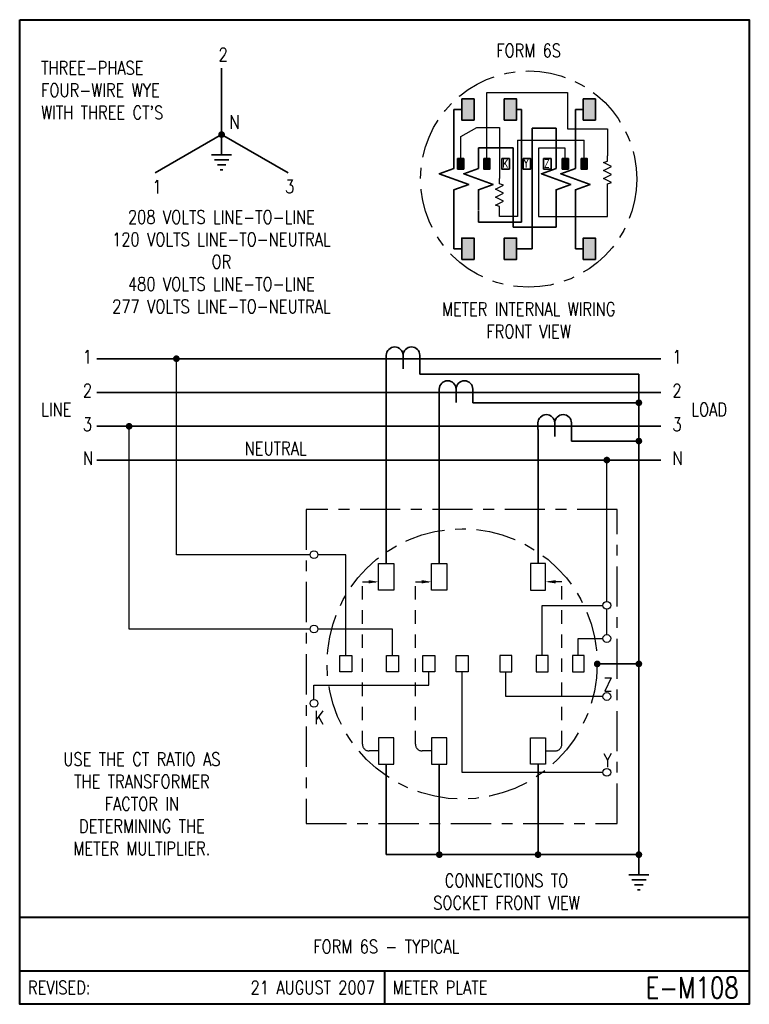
# Model space of a CAD drawing. Header units: inches. Extents: x 0 to 6.81, y 0 to 9.19.
import ezdxf
from ezdxf.enums import TextEntityAlignment as Align

# ---------------------------------------------------------------- set-up
doc = ezdxf.new("R2010")
doc.units = ezdxf.units.IN
doc.header["$LTSCALE"] = 0.5
doc.header["$MEASUREMENT"] = 0
doc.linetypes.add('CENTER2', pattern=[1.125, 0.75, -0.125, 0.125, -0.125])
doc.linetypes.add('HIDDEN', pattern=[0.375, 0.25, -0.125])
for name, color, linetype, lineweight in [('E-DETL-1LINE', 4, 'Continuous', 35), ('E-DETL-TEXT', 3, 'Continuous', 35), ('E-DETL-TTLB', 2, 'Continuous', 40), ('E-DETL-TTLB-TEXT', 5, 'Continuous', 50)]:
    doc.layers.add(name, color=color, linetype=linetype, lineweight=lineweight)
doc.layers.add('E-DETL-FINE', color=8, linetype='Continuous')
doc.styles.add('ROMANS', font='romans.shx', dxfattribs={"height": 0.046875})
doc.styles.get("Standard").update_dxf_attribs({"font": 'romans.shx', "width": 0.8})

# ---------------------------------------------------------------- blocks, each defined once
blk = doc.blocks.new('PE001c')
for p, q in [((0, 0.21875), (0, -0.21875)), ((-0.03125, 0.15625), (0.03125, 0.15625)), ((-0.03125, 0), (0.09375, 0)), ((-0.03125, -0.15625), (0.03125, -0.15625))]:
    blk.add_line(p, q)
blk.add_lwpolyline([(-0.03125, 0.15625, 1), (-0.03125, 0, 1), (-0.03125, -0.15625)], format="xyb")
blk = doc.blocks.new('E-004')
at = {"const_width": 0.03125}
blk.add_lwpolyline([(-0.015625, 0, 1), (0.015625, 0, 1)], format="xyb", close=True, dxfattribs=at)
blk = doc.blocks.new('PE008')
for p, q in [((0.1875, -0.0938), (0.1875, 0.0938)), ((0.1875, 0), (0, 0)), ((0.2344, -0.0667), (0.2344, 0.0667)), ((0.2812, -0.0396), (0.2812, 0.0396)), ((0.3281, -0.0126), (0.3281, 0.0126))]:
    blk.add_line(p, q)

msp = doc.modelspace()

# ---------------------------------------------------------------- hatches: boundary and pattern name
at = {"layer": 'E-DETL-1LINE'}
for points in [[(4.2405, 8.4488), (4.1262, 8.4488), (4.1262, 8.2508), (4.2405, 8.2508)], [(4.6368, 8.4488), (4.5225, 8.4488), (4.5225, 8.2508), (4.6368, 8.2508)], [(5.2595, 8.2508), (5.3738, 8.2508), (5.3738, 8.4488), (5.2595, 8.4488)], [(4.1447, 7.8922), (4.0876, 7.8922), (4.0876, 7.7932), (4.1447, 7.7932)], [(4.3889, 7.8922), (4.3318, 7.8922), (4.3318, 7.7932), (4.3889, 7.7932)], [(5.1206, 7.8922), (5.0635, 7.8922), (5.0635, 7.7932), (5.1206, 7.7932)], [(5.2967, 7.8922), (5.2396, 7.8922), (5.2396, 7.7932), (5.2967, 7.7932)], [(4.2405, 7.1492), (4.1262, 7.1492), (4.1262, 6.9512), (4.2405, 6.9512)], [(4.6368, 7.1492), (4.5225, 7.1492), (4.5225, 6.9512), (4.6368, 6.9512)], [(5.2595, 6.9512), (5.3738, 6.9512), (5.3738, 7.1492), (5.2595, 7.1492)]]:
    msp.add_hatch(color=256, dxfattribs=at).paths.add_polyline_path(points)

# ---------------------------------------------------------------- linework, layer by layer
for p, q in [((1.8843, 8.7361), (1.8843, 8.1154)), ((4.0531, 8.3498), (4.0531, 7.9911)), ((4.1262, 8.3498), (4.0531, 8.3498)), ((4.6368, 8.3498), (4.6823, 8.3498)), ((4.6823, 8.3498), (4.6823, 7.2973)), ((5.1864, 8.3498), (5.1864, 7.9911)), ((5.2595, 8.3498), (5.1864, 8.3498)), ((1.8843, 8.1154), (1.2644, 7.7575)), ((1.8843, 8.1154), (2.5043, 7.7575)), ((5.0062, 8.1754), (4.7836, 8.1754)), ((4.7836, 8.1754), (4.7836, 7.0502)), ((4.2815, 7.9911), (4.6045, 7.9911)), ((4.6045, 7.9911), (4.6045, 7.2502)), ((4.0531, 7.4089), (4.0531, 7.1492)), ((4.2815, 7.2973), (4.2815, 7.4036)), ((5.0062, 7.4089), (5.0062, 7.2502)), ((5.1864, 7.4089), (5.1864, 7.1492)), ((4.6823, 7.2973), (4.2815, 7.2973)), ((4.6045, 7.2502), (5.0062, 7.2502)), ((4.0531, 7.0502), (4.0531, 7.1492)), ((5.1864, 7.0502), (5.1864, 7.1492)), ((4.1262, 7.0502), (4.0531, 7.0502)), ((4.7836, 7.0502), (4.6368, 7.0502)), ((5.2595, 7.0502), (5.1864, 7.0502)), ((5.985, 6.0243), (0.7194, 6.0243)), ((3.4218, 5.9931), (3.4218, 4.1123)), ((3.7343, 5.9931), (3.7343, 5.8803)), ((5.7787, 5.8803), (3.7343, 5.8803)), ((5.7787, 5.8803), (5.7787, 1.3964)), ((5.985, 5.7089), (0.7194, 5.7089)), ((3.9162, 4.1123), (3.9162, 5.6777)), ((4.2287, 5.6777), (4.2287, 5.6132)), ((4.2287, 5.6132), (5.7787, 5.6132)), ((5.985, 5.3935), (0.7194, 5.3935)), ((4.8374, 5.3623), (4.8374, 4.1123)), ((5.1499, 5.3623), (5.1499, 5.2557)), ((5.7787, 5.2557), (5.1499, 5.2557)), ((5.985, 5.0782), (0.7194, 5.0782)), ((5.39, 3.1763), (5.7787, 3.1763)), ((3.4208, 2.2403), (3.4208, 1.3964)), ((3.9162, 2.2403), (3.9162, 1.3964)), ((4.8374, 2.2403), (4.8374, 1.3964)), ((5.7787, 1.3964), (3.4208, 1.3964))]:
    msp.add_line(p, q, dxfattribs=at)
for points in [[(4.1262, 8.4488), (4.2405, 8.4488), (4.2405, 8.2508), (4.1262, 8.2508)], [(4.5225, 8.4488), (4.6368, 8.4488), (4.6368, 8.2508), (4.5225, 8.2508)], [(5.3738, 8.4488), (5.2595, 8.4488), (5.2595, 8.2508), (5.3738, 8.2508)], [(4.0876, 7.8922), (4.1447, 7.8922), (4.1447, 7.7932), (4.0876, 7.7932)], [(4.3318, 7.8922), (4.3889, 7.8922), (4.3889, 7.7932), (4.3318, 7.7932)], [(4.4998, 7.8922), (4.5705, 7.8922), (4.5705, 7.7932), (4.4998, 7.7932)], [(4.6976, 7.8922), (4.7683, 7.8922), (4.7683, 7.7932), (4.6976, 7.7932)], [(4.8893, 7.8922), (4.96, 7.8922), (4.96, 7.7932), (4.8893, 7.7932)], [(5.0635, 7.8922), (5.1206, 7.8922), (5.1206, 7.7932), (5.0635, 7.7932)], [(5.2396, 7.8922), (5.2967, 7.8922), (5.2967, 7.7932), (5.2396, 7.7932)], [(4.1262, 6.9512), (4.2405, 6.9512), (4.2405, 7.1492), (4.1262, 7.1492)], [(4.5225, 6.9512), (4.6368, 6.9512), (4.6368, 7.1492), (4.5225, 7.1492)], [(5.3738, 6.9512), (5.2595, 6.9512), (5.2595, 7.1492), (5.3738, 7.1492)]]:
    msp.add_lwpolyline(points, close=True, dxfattribs=at)
at = {"layer": 'E-DETL-1LINE', "linetype": 'Continuous'}
for points in [[(5.0062, 8.1754), (5.0062, 7.8), (4.8688, 7.75), (5.1436, 7.65), (5.0062, 7.6), (5.0062, 7.4089)], [(4.0531, 7.9911), (4.0531, 7.8), (3.9157, 7.75), (4.1905, 7.65), (4.0531, 7.6), (4.0531, 7.4089)], [(4.2815, 7.9911), (4.2815, 7.8), (4.1441, 7.75), (4.4189, 7.65), (4.2815, 7.6), (4.2815, 7.4089)], [(5.1864, 7.9911), (5.1864, 7.8), (5.049, 7.75), (5.3237, 7.65), (5.1864, 7.6), (5.1864, 7.4089)]]:
    msp.add_lwpolyline(points, dxfattribs=at)
at = {"layer": 'E-DETL-FINE'}
for p, q in [((4.3603, 7.8922), (4.3603, 8.5095)), ((4.3603, 8.5095), (5.1132, 8.5095)), ((5.1132, 8.5095), (5.1132, 8.1679)), ((4.1162, 8.0964), (4.2659, 8.1828)), ((4.2659, 8.1828), (4.4794, 8.1828)), ((4.4794, 8.1828), (4.4794, 7.7054)), ((4.1162, 7.8922), (4.1162, 8.0964)), ((5.1132, 8.1679), (5.4858, 8.1679)), ((5.4858, 8.1679), (5.4858, 7.9181)), ((4.6465, 8.0627), (4.6465, 7.3511)), ((4.6465, 8.0627), (5.2682, 8.0627)), ((5.2682, 7.8922), (5.2682, 8.0627)), ((5.0921, 7.9877), (4.8427, 7.9877)), ((4.8427, 7.9877), (4.8427, 7.3511)), ((5.0921, 7.8922), (5.0921, 7.9877)), ((5.4858, 7.3511), (5.4858, 7.6056)), ((4.4794, 7.3511), (4.4794, 7.3929)), ((4.6465, 7.3511), (4.4794, 7.3511)), ((4.8427, 7.3511), (5.4858, 7.3511)), ((1.4623, 4.1949), (1.4623, 6.0243)), ((1.0211, 3.5019), (1.0211, 5.3935)), ((5.4797, 3.7584), (5.4797, 5.0782)), ((2.71, 4.1949), (1.4623, 4.1949)), ((3.0443, 4.1949), (2.7827, 4.1949)), ((3.0443, 3.2561), (3.0443, 4.1949)), ((4.8766, 3.2561), (4.8766, 3.7221)), ((4.8766, 3.7221), (5.4434, 3.7221)), ((5.4797, 3.4499), (5.4797, 3.6857)), ((2.71, 3.5019), (1.0211, 3.5019)), ((3.4791, 3.5019), (2.7827, 3.5019)), ((3.4791, 3.2561), (3.4791, 3.5019)), ((5.2138, 3.2561), (5.2138, 3.4136)), ((5.2138, 3.4136), (5.4434, 3.4136)), ((3.8189, 2.9778), (3.8189, 3.1014)), ((4.1291, 2.1642), (4.1291, 3.1014)), ((4.5368, 2.8719), (4.5368, 3.1014)), ((2.7464, 2.8453), (2.7464, 2.9778)), ((2.7464, 2.9778), (3.8189, 2.9778)), ((5.4434, 2.8719), (4.5368, 2.8719)), ((5.4434, 2.1642), (4.1291, 2.1642))]:
    msp.add_line(p, q, dxfattribs=at)
at = {"layer": 'E-DETL-FINE', "linetype": 'HIDDEN'}
for p, q in [((3.1983, 2.4266), (3.1983, 3.9424)), ((3.1983, 3.9424), (3.3493, 3.9424)), ((3.6937, 2.4266), (3.6937, 3.9424)), ((3.6937, 3.9424), (3.8447, 3.9424)), ((5.0598, 3.9424), (4.9088, 3.9424)), ((5.0598, 2.4266), (5.0598, 3.9424)), ((3.3493, 2.3641), (3.2608, 2.3641)), ((3.8447, 2.3641), (3.7562, 2.3641)), ((4.9088, 2.3641), (4.9973, 2.3641))]:
    msp.add_line(p, q, dxfattribs=at)
at = {"layer": 'E-DETL-FINE'}
for points in [[(5.4858, 7.6056), (5.4858, 7.6556), (5.5233, 7.6681), (5.4483, 7.7056), (5.5233, 7.7431), (5.4483, 7.7806), (5.5233, 7.8181), (5.4483, 7.8556), (5.4858, 7.8681), (5.4858, 7.9181)], [(4.4794, 7.3929), (4.4794, 7.4429), (4.4419, 7.4554), (4.5169, 7.4929), (4.4419, 7.5304), (4.5169, 7.5679), (4.4419, 7.6054), (4.5169, 7.6429), (4.4794, 7.6554), (4.4794, 7.7054)]]:
    msp.add_lwpolyline(points, dxfattribs=at)
at = {"layer": 'E-DETL-FINE', "linetype": 'CENTER2'}
msp.add_lwpolyline([(2.6748, 1.6867), (5.5769, 1.6867), (5.5769, 4.616), (2.6748, 4.616)], close=True, dxfattribs=at)
at = {"layer": 'E-DETL-FINE'}
for points in [[(3.3493, 4.1123), (3.4922, 4.1123), (3.4922, 3.8648), (3.3493, 3.8648)], [(3.8447, 4.1123), (3.9876, 4.1123), (3.9876, 3.8648), (3.8447, 3.8648)], [(4.9088, 4.1123), (4.7659, 4.1123), (4.7659, 3.8648), (4.9088, 3.8648)], [(2.9891, 3.2561), (3.0996, 3.2561), (3.0996, 3.1014), (2.9891, 3.1014)], [(3.4238, 3.2561), (3.5343, 3.2561), (3.5343, 3.1014), (3.4238, 3.1014)], [(3.7636, 3.2561), (3.8741, 3.2561), (3.8741, 3.1014), (3.7636, 3.1014)], [(4.0738, 3.2561), (4.1843, 3.2561), (4.1843, 3.1014), (4.0738, 3.1014)], [(4.592, 3.2561), (4.4816, 3.2561), (4.4816, 3.1014), (4.592, 3.1014)], [(4.9318, 3.2561), (4.8214, 3.2561), (4.8214, 3.1014), (4.9318, 3.1014)], [(5.269, 3.2561), (5.1586, 3.2561), (5.1586, 3.1014), (5.269, 3.1014)], [(3.3493, 2.2403), (3.4922, 2.2403), (3.4922, 2.4879), (3.3493, 2.4879)], [(3.8447, 2.2403), (3.9876, 2.2403), (3.9876, 2.4879), (3.8447, 2.4879)], [(4.9088, 2.2403), (4.7659, 2.2403), (4.7659, 2.4879), (4.9088, 2.4879)]]:
    msp.add_lwpolyline(points, close=True, dxfattribs=at)
at = {"layer": 'E-DETL-FINE', "linetype": 'CENTER2'}
for centre, radius in [((4.75, 7.7), 1.0088), ((4.1291, 3.1763), 1.261)]:
    msp.add_circle(centre, radius, dxfattribs=at)
at = {"layer": 'E-DETL-FINE'}
for centre in [(2.7464, 4.1949), (5.4797, 3.7221), (2.7464, 3.5019), (5.4797, 3.4136), (5.4797, 2.8719), (2.7464, 2.8089), (5.4797, 2.1642)]:
    msp.add_circle(centre, 0.0363, dxfattribs=at)
at = {"layer": 'E-DETL-FINE', "linetype": 'HIDDEN'}
for centre, start, end in [((3.2608, 2.4266), 180, 270), ((3.7562, 2.4266), 180, 270), ((4.9973, 2.4266), 270, 0)]:
    msp.add_arc(centre, 0.0625, start, end, dxfattribs=at)
at = {"layer": 'E-DETL-FINE'}
for points in [[(3.2556, 3.9581), (3.3493, 3.9424), (3.2556, 3.9268)], [(3.7509, 3.9581), (3.8447, 3.9424), (3.7509, 3.9268)], [(5.0026, 3.9581), (4.9088, 3.9424), (5.0026, 3.9268)]]:
    msp.add_solid(points, dxfattribs=at)
at = {"layer": 'E-DETL-TTLB'}
msp.add_lwpolyline([(0, 9.1875), (6.8095, 9.1875), (6.8095, 0), (0, 0)], close=True, dxfattribs=at)
for points in [[(0, 0.8125), (6.8095, 0.8125)], [(0, 0.3125), (6.8095, 0.3125)], [(3.4048, 0.3125), (3.4048, 0)]]:
    msp.add_lwpolyline(points, dxfattribs=at)

# ---------------------------------------------------------------- block references
at = {"layer": 'E-DETL-1LINE', "rotation": 270}
for p in [(1.8843, 8.1154), (5.7787, 1.3964)]:
    msp.add_blockref('PE008', p, dxfattribs=at)
at = {"layer": 'E-DETL-1LINE'}
for p in [(1.8843, 8.1154), (1.4623, 6.0243), (5.7787, 5.6132), (1.0211, 5.3935), (5.7787, 5.2557), (5.4797, 5.0782), (5.39, 3.1763), (5.7787, 3.1763), (3.9162, 1.3964), (4.8374, 1.3964), (5.7787, 1.3964)]:
    msp.add_blockref('E-004', p, dxfattribs=at)
at = {"layer": 'E-DETL-1LINE', "xscale": -1, "rotation": 90}
for p in [(3.5781, 6.0243), (4.0724, 5.7089), (4.9936, 5.3935)]:
    msp.add_blockref('PE001c', p, dxfattribs=at)

# ---------------------------------------------------------------- texts
at = {"layer": 'E-DETL-TEXT', "style": 'ROMANS', "width": 0.8}
for s, p in [('REVISED:', (0.0773, 0.1563)), ('METER PLATE', (3.482, 0.1563))]:
    msp.add_text(s, height=0.125, dxfattribs=at).set_placement(p, align=Align.MIDDLE_LEFT)
for s, height, p in [('21 AUGUST 2007', 0.125, (3.316, 0.1563)), ('E-M108', 0.19685, (6.7114, 0.1563))]:
    msp.add_text(s, height=height, dxfattribs=at).set_placement(p, align=Align.MIDDLE_RIGHT)
at = {"layer": 'E-DETL-TEXT'}
for s, insert, char_height, width, attachment_point in [('2', (1.8563, 8.925), 0.125, 0.234375, 1), ('FORM 6S', (4.75, 8.9), 0.125, 1.010575, 5), ("THREE-PHASE FOUR-WIRE WYE WITH THREE CT'S", (0.2, 8.8), 0.125, 1.496197, 1), ('N', (1.9581, 8.2952), 0.125, 0.234375, 1), ('K', (4.5052, 7.883), 0.075, 0.072229, 1), ('Y', (4.703, 7.883), 0.075, 0.075, 1), ('Z', (4.8947, 7.883), 0.075, 0.075, 1), ('1', (1.2397, 7.691), 0.125, 0.234375, 1), ('3', (2.4773, 7.6934), 0.125, 0.234375, 1), ('208 VOLTS LINE-TO-LINE\\P120 VOLTS LINE-TO-NEUTRAL\\POR\\P480 VOLTS LINE-TO-LINE\\P277 VOLTS LINE-TO-NEUTRAL ', (1.8827, 7.4085), 0.125, 2.906667, 2), ('METER INTERNAL WIRING FRONT VIEW', (4.75, 6.55), 0.125, 1.78125, 2), ('1', (0.5893, 6.1052), 0.125, 0.234375, 1), ('1', (6.0918, 6.1052), 0.125, 0.234375, 1), ('2', (0.5893, 5.7898), 0.125, 0.234375, 1), ('2', (6.0918, 5.7898), 0.125, 0.234375, 1), ('LINE', (0.1995, 5.6124), 0.125, 0.290935, 1), ('LOAD', (6.2672, 5.6124), 0.125, 0.296875, 1), ('3', (0.5893, 5.4744), 0.125, 0.234375, 1), ('3', (6.0918, 5.4744), 0.125, 0.234375, 1), ('NEUTRAL', (2.1, 5.25), 0.125, 0.641621, 1), ('N', (0.5893, 5.1591), 0.125, 0.234375, 1), ('N', (6.0918, 5.1591), 0.125, 0.234375, 1), ('Z', (5.4489, 3.0466), 0.125, 0.09375, 1), ('K', (2.751, 2.7382), 0.125, 0.090286, 1), ('USE THE CT RATIO AS THE TRANSFORMER FACTOR IN DETERMINING THE METER MULTIPLIER.', (1.1402, 2.3503), 0.125, 1.69236, 2), ('Y', (5.4489, 2.3388), 0.125, 0.09375, 1), ('CONNECTIONS TO SOCKET FRONT VIEW', (4.5429, 1.2174), 0.125, 1.78125, 2)]:
    msp.add_mtext(s, dxfattribs=dict(at, insert=insert, char_height=char_height, width=width, attachment_point=attachment_point))
at = {"layer": 'E-DETL-TTLB-TEXT', "style": 'ROMANS', "width": 0.8}
msp.add_text('FORM 6S - TYPICAL', height=0.125, dxfattribs=at).set_placement((3.4217, 0.4764), align=Align.CENTER)

doc.saveas('drawing.dxf')
